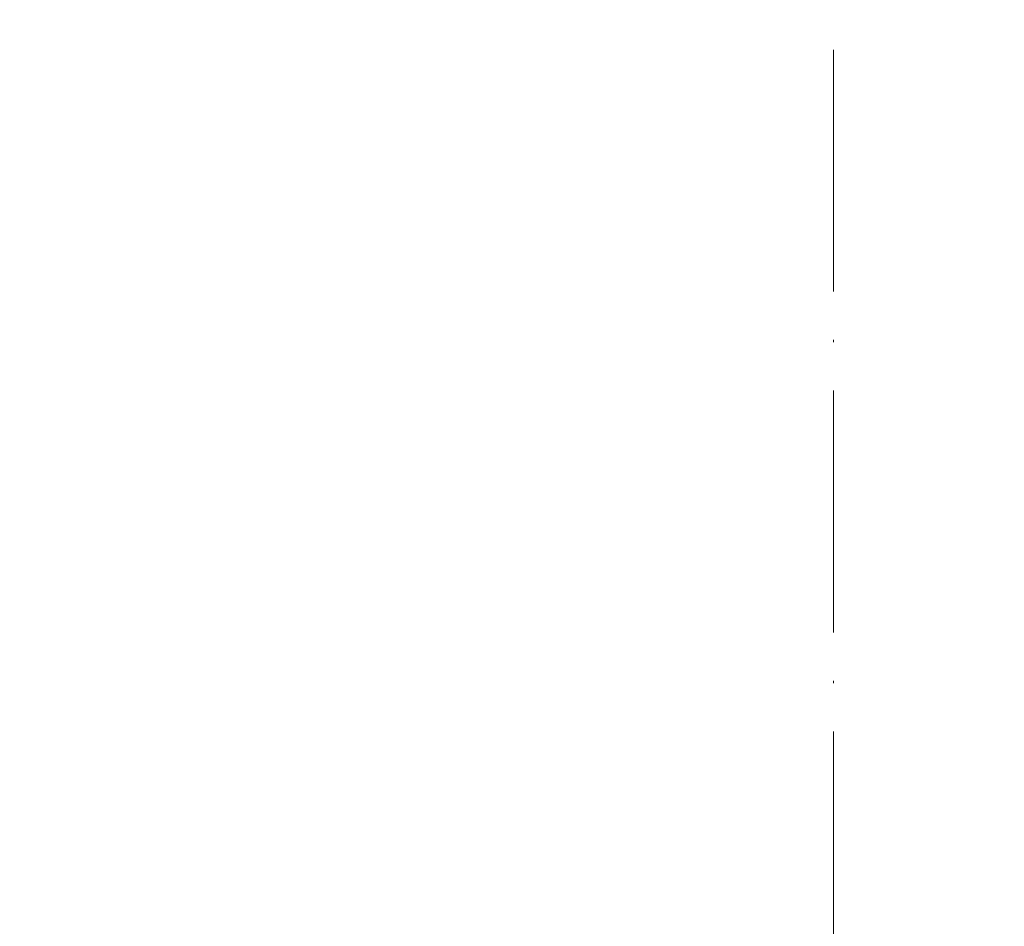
# Model space of a CAD drawing. Header units: millimetres. Extents: x 786 to 42540, y -7760 to 3796.
# Tile 210 of 256: x 39307 to 39347, y -5675 to -5638. Entities that reach past the tile are written whole.
import ezdxf

# ---------------------------------------------------------------- set-up
doc = ezdxf.new("R2010")
doc.units = ezdxf.units.MM
doc.linetypes.add('4_ Штрихпунктир_ 10 х 2 мм', pattern=[14, 10, -2, 0, -2])
doc.layers.add('A-FLOR-PATT', color=7, linetype='Continuous', lineweight=25)
doc.layers.add('S-GRID', color=7, linetype='Continuous', lineweight=5)

msp = doc.modelspace()

# ---------------------------------------------------------------- hatches: boundary and pattern name
at = {"layer": 'A-FLOR-PATT', "lineweight": 5}
h = msp.add_hatch(dxfattribs=at)
h.set_pattern_fill('FP_10', color=256, style=0, pattern_type=2)
h.set_pattern_definition([(50, (48694.2, -5700), (291.494, -25.502), [30.48, -335.28]), (355, (48694.2, -5700), (-56.389, 305.691), [24.384, -268.224]), (100.451, (48718.5, -5702.12), (235.108, 280.1865), [25.904, -284.944]), (46.184, (48694.2, -5618.72), (433.727, -67.268), [45.72, -502.92]), (96.636, (48730.35, -5624.33), (379.844, 395.885), [38.856, -427.416]), (351.184, (48694.2, -5618.7), (379.848, 395.881), [36.576, -402.336]), (21, (48734.85, -5639.04), (242.583, -163.624), [30.48, -335.28]), (326, (48734.85, -5639.04), (98.883, 294.701), [24.384, -268.224]), (71.451, (48755.06, -5652.68), (341.467, 131.074), [25.904, -284.944]), (37.5, (48694.21, -5700), (4.9419, 135.2883), [13.411, -251.562, 13.411, -258.877, -269.24]), (37.5, (48694.21, -5700), (4.9419, 135.2883), [-537.261, 13.411, -255.829]), (7.5, (48694.21, -5700), (106.9117, 160.289), [13.411, -141.834, 13.411, -245.466, -102.616]), (7.5, (48694.21, -5700), (106.9117, 160.289), [-414.122, 13.411, -89.205]), (327.5, (48603.58, -5700), (216.9455, -9.1662), [13.411, -88.189, 13.411, -303.581, -420.624]), (327.5, (48603.58, -5700), (216.9455, -9.1662), [-418.592, 13.411, -407.213]), (317.5, (48562.94, -5700), (237.007, 40.6827), [13.411, -118.669, 13.411, -197.104, -298.704]), (317.5, (48562.94, -5700), (237.007, 40.6827), [-342.595, 13.411, -285.293])])
h.paths.add_polyline_path([(37322.609, -5746), (42440.271, -5746), (42440.271, -5617), (37240.271, -5617), (37240.271, -5746)])

# ---------------------------------------------------------------- linework, layer by layer
at = {"layer": 'S-GRID', "linetype": '4_ Штрихпунктир_ 10 х 2 мм'}
msp.add_line((39340.271, -6960.043), (39340.271, 329.762), dxfattribs=at)

doc.saveas('drawing.dxf')
